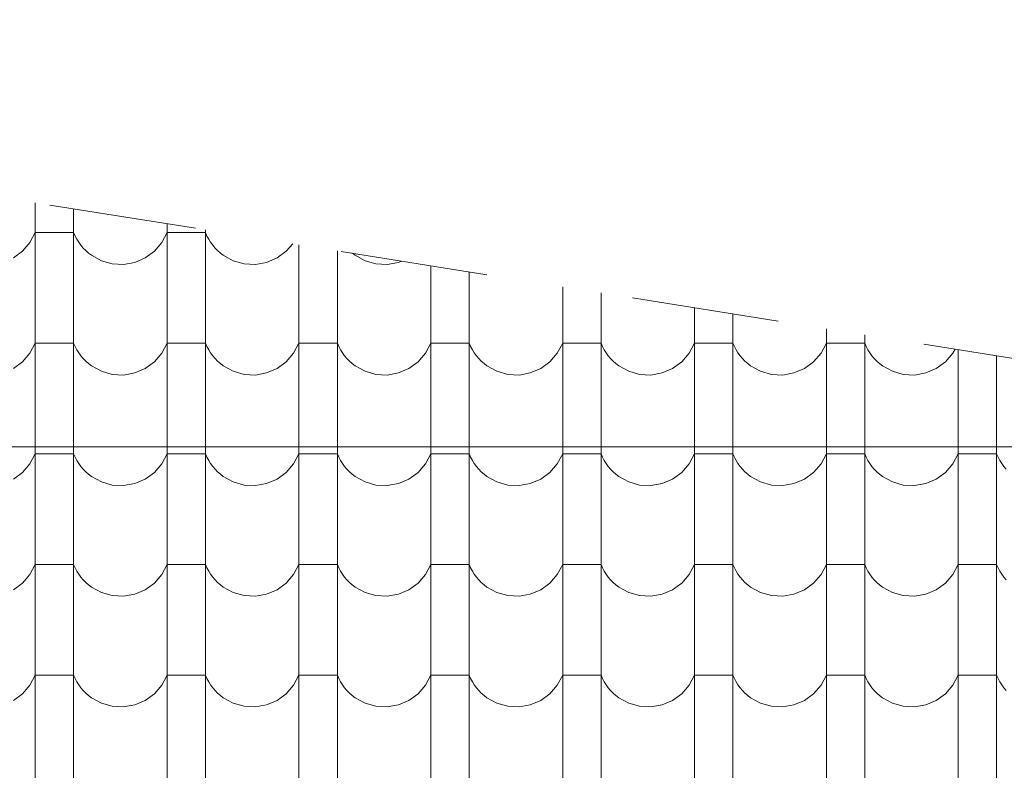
# Model space of a CAD drawing. Header units: millimetres. Extents: x -68772 to 137055, y -73300 to 19650.
# Tile 187 of 212: x 84456 to 86058, y -45598 to -44376. Entities that reach past the tile are written whole.
import ezdxf

# ---------------------------------------------------------------- set-up
doc = ezdxf.new("R2010")
doc.units = ezdxf.units.MM
doc.header["$MEASUREMENT"] = 0
doc.linetypes.add('Przerywana', pattern=[480, 240, -240])
for name, color, linetype, lineweight in [('Nowe_810-G Ogólne_Nr_pióra__1', 7, 'Continuous', 18), ('Nowe_810-G Ogólne_Nr_pióra__26', 13, 'Continuous', 18), ('Nowe_NIEWIDOCZNE DACHY_Nr_pióra__1', 7, 'Continuous', 18)]:
    doc.layers.add(name, color=color, linetype=linetype, lineweight=lineweight)

# ---------------------------------------------------------------- blocks, each defined once
blk = doc.blocks.new('*X50')
at = {"layer": 'Nowe_810-G Ogólne_Nr_pióra__26', "color": 13, "linetype": 'Continuous', "lineweight": 18}
for p, q in [((84481.8, -44674), (84481.8, -44832.4)), ((84544.2, -44684), (84544.2, -44832.4)), ((84473.1, -44738.9), (84481.8, -44722.6)), ((84513, -44722.6), (84481.8, -44722.6)), ((84544.2, -44722.6), (84513, -44722.6)), ((84544.2, -44722.6), (84546.6, -44728.1)), ((84687.6, -44738.9), (84696.3, -44722.6)), ((84696.3, -44708.2), (84696.3, -44832.4)), ((84727.5, -44722.6), (84696.3, -44722.6)), ((84758.7, -44722.6), (84727.5, -44722.6)), ((84758.7, -44718.1), (84758.7, -44832.4)), ((84758.7, -44722.6), (84761.1, -44728.1)), ((84461, -44752.9), (84473.1, -44738.9)), ((84546.6, -44728.1), (84549.4, -44733.3)), ((84549.4, -44733.3), (84552.5, -44738.3)), ((84552.5, -44738.3), (84556, -44743.1)), ((84675.5, -44752.9), (84687.6, -44738.9)), ((84761.1, -44728.1), (84763.9, -44733.3)), ((84763.9, -44733.3), (84767, -44738.3)), ((84767, -44738.3), (84770.5, -44743.1)), ((84446.1, -44763.7), (84461, -44752.9)), ((84556, -44743.1), (84559.8, -44747.6)), ((84559.8, -44747.6), (84563.9, -44751.9)), ((84563.9, -44751.9), (84568.4, -44755.8)), ((84568.4, -44755.8), (84573.1, -44759.4)), ((84660.6, -44763.7), (84675.5, -44752.9)), ((84770.5, -44743.1), (84774.3, -44747.6)), ((84774.3, -44747.6), (84778.4, -44751.9)), ((84778.4, -44751.9), (84782.9, -44755.8)), ((84782.9, -44755.8), (84787.6, -44759.4)), ((84875.1, -44763.7), (84890, -44752.9)), ((84890, -44752.9), (84900.6, -44740.7)), ((84910.8, -44742.3), (84910.8, -44832.4)), ((84973.2, -44752.3), (84973.2, -44832.4)), ((84573.1, -44759.4), (84589.3, -44768.3)), ((84589.3, -44768.3), (84607, -44773.3)), ((84625.4, -44774.2), (84643.6, -44771)), ((84643.6, -44771), (84660.6, -44763.7)), ((84787.6, -44759.4), (84803.8, -44768.3)), ((84803.8, -44768.3), (84821.5, -44773.3)), ((84839.9, -44774.2), (84858.1, -44771)), ((84858.1, -44771), (84875.1, -44763.7)), ((84997.9, -44756.2), (85002.1, -44759.4)), ((85002.1, -44759.4), (85018.3, -44768.3)), ((85018.3, -44768.3), (85036, -44773.3)), ((85054.4, -44774.2), (85072.6, -44771)), ((85072.6, -44771), (85077.5, -44768.9)), ((84607, -44773.3), (84625.4, -44774.2)), ((84821.5, -44773.3), (84839.9, -44774.2)), ((85036, -44773.3), (85054.4, -44774.2)), ((85125.3, -44776.5), (85125.3, -44832.4)), ((85187.7, -44786.4), (85187.7, -44832.4)), ((85339.8, -44810.6), (85339.8, -44832.4)), ((84481.8, -44832.4), (84481.8, -45012.5)), ((84544.2, -44832.4), (84544.2, -45012.5)), ((84696.3, -44832.4), (84696.3, -45012.5)), ((84758.7, -44832.4), (84758.7, -45012.5)), ((84910.8, -44832.4), (84910.8, -45012.5)), ((84973.2, -44832.4), (84973.2, -45012.5)), ((85125.3, -44832.4), (85125.3, -45012.5)), ((85187.7, -44832.4), (85187.7, -45012.5)), ((85339.8, -44832.4), (85339.8, -45012.5)), ((85402.2, -44820.6), (85402.2, -44832.4)), ((85402.2, -44832.4), (85402.2, -45012.5)), ((85554.3, -44844.8), (85554.3, -45012.5)), ((85616.7, -44854.7), (85616.7, -45012.5)), ((85768.8, -44878.9), (85768.8, -45012.5)), ((85831.2, -44888.8), (85831.2, -45012.5)), ((84473.1, -44919), (84481.8, -44902.7)), ((84513, -44902.7), (84481.8, -44902.7)), ((84544.2, -44902.7), (84513, -44902.7)), ((84544.2, -44902.7), (84546.6, -44908.1)), ((84546.6, -44908.1), (84549.4, -44913.4)), ((84549.4, -44913.4), (84552.5, -44918.4)), ((84687.6, -44919), (84696.3, -44902.7)), ((84727.5, -44902.7), (84696.3, -44902.7)), ((84758.7, -44902.7), (84727.5, -44902.7)), ((84758.7, -44902.7), (84761.1, -44908.1)), ((84761.1, -44908.1), (84763.9, -44913.4)), ((84763.9, -44913.4), (84767, -44918.4)), ((84902.1, -44919), (84910.8, -44902.7)), ((84942, -44902.7), (84910.8, -44902.7)), ((84973.2, -44902.7), (84942, -44902.7)), ((84973.2, -44902.7), (84975.6, -44908.1)), ((84975.6, -44908.1), (84978.4, -44913.4)), ((84978.4, -44913.4), (84981.5, -44918.4)), ((85116.6, -44919), (85125.3, -44902.7)), ((85156.5, -44902.7), (85125.3, -44902.7)), ((85187.7, -44902.7), (85156.5, -44902.7)), ((85187.7, -44902.7), (85190.1, -44908.1)), ((85190.1, -44908.1), (85192.9, -44913.4)), ((85192.9, -44913.4), (85196, -44918.4)), ((85331.1, -44919), (85339.8, -44902.7)), ((85371, -44902.7), (85339.8, -44902.7)), ((85402.2, -44902.7), (85371, -44902.7)), ((85402.2, -44902.7), (85404.6, -44908.1)), ((85404.6, -44908.1), (85407.4, -44913.4)), ((85407.4, -44913.4), (85410.5, -44918.4)), ((85545.6, -44919), (85554.3, -44902.7)), ((85585.5, -44902.7), (85554.3, -44902.7)), ((85616.7, -44902.7), (85585.5, -44902.7)), ((85616.7, -44902.7), (85619.1, -44908.1)), ((85619.1, -44908.1), (85621.9, -44913.4)), ((85621.9, -44913.4), (85625, -44918.4)), ((85760.1, -44919), (85768.8, -44902.7)), ((85800, -44902.7), (85768.8, -44902.7)), ((85831.2, -44902.7), (85800, -44902.7)), ((85831.2, -44902.7), (85833.6, -44908.1)), ((85833.6, -44908.1), (85836.4, -44913.4)), ((85836.4, -44913.4), (85839.5, -44918.4)), ((85974.6, -44919), (85978.2, -44912.2)), ((85983.3, -44913), (85983.3, -45012.5)), ((84461, -44932.9), (84473.1, -44919)), ((84552.5, -44918.4), (84556, -44923.2)), ((84556, -44923.2), (84559.8, -44927.7)), ((84559.8, -44927.7), (84563.9, -44931.9)), ((84563.9, -44931.9), (84568.4, -44935.8)), ((84675.5, -44932.9), (84687.6, -44919)), ((84767, -44918.4), (84770.5, -44923.2)), ((84770.5, -44923.2), (84774.3, -44927.7)), ((84774.3, -44927.7), (84778.4, -44931.9)), ((84778.4, -44931.9), (84782.9, -44935.8)), ((84890, -44932.9), (84902.1, -44919)), ((84981.5, -44918.4), (84985, -44923.2)), ((84985, -44923.2), (84988.8, -44927.7)), ((84988.8, -44927.7), (84992.9, -44931.9)), ((84992.9, -44931.9), (84997.4, -44935.8)), ((85104.5, -44932.9), (85116.6, -44919)), ((85196, -44918.4), (85199.5, -44923.2)), ((85199.5, -44923.2), (85203.3, -44927.7)), ((85203.3, -44927.7), (85207.4, -44931.9)), ((85207.4, -44931.9), (85211.9, -44935.8)), ((85319, -44932.9), (85331.1, -44919)), ((85410.5, -44918.4), (85414, -44923.2)), ((85414, -44923.2), (85417.8, -44927.7)), ((85417.8, -44927.7), (85421.9, -44931.9)), ((85421.9, -44931.9), (85426.4, -44935.8)), ((85533.5, -44932.9), (85545.6, -44919)), ((85625, -44918.4), (85628.5, -44923.2)), ((85628.5, -44923.2), (85632.3, -44927.7)), ((85632.3, -44927.7), (85636.4, -44931.9)), ((85636.4, -44931.9), (85640.9, -44935.8)), ((85748, -44932.9), (85760.1, -44919)), ((85839.5, -44918.4), (85843, -44923.2)), ((85843, -44923.2), (85846.8, -44927.7)), ((85846.8, -44927.7), (85850.9, -44931.9)), ((85850.9, -44931.9), (85855.4, -44935.8)), ((85962.5, -44932.9), (85974.6, -44919)), ((86045.7, -44923), (86045.7, -45012.5)), ((84446.1, -44943.8), (84461, -44932.9)), ((84568.4, -44935.8), (84573.1, -44939.4)), ((84573.1, -44939.4), (84589.3, -44948.3)), ((84643.6, -44951), (84660.6, -44943.8)), ((84660.6, -44943.8), (84675.5, -44932.9)), ((84782.9, -44935.8), (84787.6, -44939.4)), ((84787.6, -44939.4), (84803.8, -44948.3)), ((84858.1, -44951), (84875.1, -44943.8)), ((84875.1, -44943.8), (84890, -44932.9)), ((84997.4, -44935.8), (85002.1, -44939.4)), ((85002.1, -44939.4), (85018.3, -44948.3)), ((85072.6, -44951), (85089.6, -44943.8)), ((85089.6, -44943.8), (85104.5, -44932.9)), ((85211.9, -44935.8), (85216.6, -44939.4)), ((85216.6, -44939.4), (85232.8, -44948.3)), ((85287.1, -44951), (85304.1, -44943.8)), ((85304.1, -44943.8), (85319, -44932.9)), ((85426.4, -44935.8), (85431.1, -44939.4)), ((85431.1, -44939.4), (85447.3, -44948.3)), ((85501.6, -44951), (85518.6, -44943.8)), ((85518.6, -44943.8), (85533.5, -44932.9)), ((85640.9, -44935.8), (85645.6, -44939.4)), ((85645.6, -44939.4), (85661.8, -44948.3)), ((85716.1, -44951), (85733.1, -44943.8)), ((85733.1, -44943.8), (85748, -44932.9)), ((85855.4, -44935.8), (85860.1, -44939.4)), ((85860.1, -44939.4), (85876.3, -44948.3)), ((85930.6, -44951), (85947.6, -44943.8)), ((85947.6, -44943.8), (85962.5, -44932.9)), ((84589.3, -44948.3), (84607, -44953.3)), ((84607, -44953.3), (84625.4, -44954.3)), ((84625.4, -44954.3), (84643.6, -44951)), ((84803.8, -44948.3), (84821.5, -44953.3)), ((84821.5, -44953.3), (84839.9, -44954.3)), ((84839.9, -44954.3), (84858.1, -44951)), ((85018.3, -44948.3), (85036, -44953.3)), ((85036, -44953.3), (85054.4, -44954.3)), ((85054.4, -44954.3), (85072.6, -44951)), ((85232.8, -44948.3), (85250.5, -44953.3)), ((85250.5, -44953.3), (85268.9, -44954.3)), ((85268.9, -44954.3), (85287.1, -44951)), ((85447.3, -44948.3), (85465, -44953.3)), ((85465, -44953.3), (85483.4, -44954.3)), ((85483.4, -44954.3), (85501.6, -44951)), ((85661.8, -44948.3), (85679.5, -44953.3)), ((85679.5, -44953.3), (85697.9, -44954.3)), ((85697.9, -44954.3), (85716.1, -44951)), ((85876.3, -44948.3), (85894, -44953.3)), ((85894, -44953.3), (85912.4, -44954.3)), ((85912.4, -44954.3), (85930.6, -44951)), ((84481.8, -45012.5), (84481.8, -45192.5)), ((84544.2, -45012.5), (84544.2, -45192.5)), ((84696.3, -45012.5), (84696.3, -45192.5)), ((84758.7, -45012.5), (84758.7, -45192.5)), ((84910.8, -45012.5), (84910.8, -45192.5)), ((84973.2, -45012.5), (84973.2, -45192.5)), ((85125.3, -45012.5), (85125.3, -45192.5)), ((85187.7, -45012.5), (85187.7, -45192.5)), ((85339.8, -45012.5), (85339.8, -45192.5)), ((85402.2, -45012.5), (85402.2, -45192.5)), ((85554.3, -45012.5), (85554.3, -45192.5)), ((85616.7, -45012.5), (85616.7, -45192.5)), ((85768.8, -45012.5), (85768.8, -45192.5)), ((85831.2, -45012.5), (85831.2, -45192.5)), ((85983.3, -45012.5), (85983.3, -45192.5)), ((86045.7, -45012.5), (86045.7, -45192.5)), ((84473.1, -45099), (84481.8, -45082.7)), ((84513, -45082.7), (84481.8, -45082.7)), ((84544.2, -45082.7), (84513, -45082.7)), ((84544.2, -45082.7), (84546.6, -45088.2)), ((84546.6, -45088.2), (84549.4, -45093.4)), ((84687.6, -45099), (84696.3, -45082.7)), ((84727.5, -45082.7), (84696.3, -45082.7)), ((84758.7, -45082.7), (84727.5, -45082.7)), ((84758.7, -45082.7), (84761.1, -45088.2)), ((84761.1, -45088.2), (84763.9, -45093.4)), ((84902.1, -45099), (84910.8, -45082.7)), ((84942, -45082.7), (84910.8, -45082.7)), ((84973.2, -45082.7), (84942, -45082.7)), ((84973.2, -45082.7), (84975.6, -45088.2)), ((84975.6, -45088.2), (84978.4, -45093.4)), ((85116.6, -45099), (85125.3, -45082.7)), ((85156.5, -45082.7), (85125.3, -45082.7)), ((85187.7, -45082.7), (85156.5, -45082.7)), ((85187.7, -45082.7), (85190.1, -45088.2)), ((85190.1, -45088.2), (85192.9, -45093.4)), ((85331.1, -45099), (85339.8, -45082.7)), ((85371, -45082.7), (85339.8, -45082.7)), ((85402.2, -45082.7), (85371, -45082.7)), ((85402.2, -45082.7), (85404.6, -45088.2)), ((85404.6, -45088.2), (85407.4, -45093.4)), ((85545.6, -45099), (85554.3, -45082.7)), ((85585.5, -45082.7), (85554.3, -45082.7)), ((85616.7, -45082.7), (85585.5, -45082.7)), ((85616.7, -45082.7), (85619.1, -45088.2)), ((85619.1, -45088.2), (85621.9, -45093.4)), ((85760.1, -45099), (85768.8, -45082.7)), ((85800, -45082.7), (85768.8, -45082.7)), ((85831.2, -45082.7), (85800, -45082.7)), ((85831.2, -45082.7), (85833.6, -45088.2)), ((85833.6, -45088.2), (85836.4, -45093.4)), ((85974.6, -45099), (85983.3, -45082.7)), ((86014.5, -45082.7), (85983.3, -45082.7)), ((86045.7, -45082.7), (86014.5, -45082.7)), ((86045.7, -45082.7), (86048.1, -45088.2)), ((86048.1, -45088.2), (86050.9, -45093.4)), ((84461, -45113), (84473.1, -45099)), ((84549.4, -45093.4), (84552.5, -45098.4)), ((84552.5, -45098.4), (84556, -45103.2)), ((84556, -45103.2), (84559.8, -45107.7)), ((84559.8, -45107.7), (84563.9, -45112)), ((84675.5, -45113), (84687.6, -45099)), ((84763.9, -45093.4), (84767, -45098.4)), ((84767, -45098.4), (84770.5, -45103.2)), ((84770.5, -45103.2), (84774.3, -45107.7)), ((84774.3, -45107.7), (84778.4, -45112)), ((84890, -45113), (84902.1, -45099)), ((84978.4, -45093.4), (84981.5, -45098.4)), ((84981.5, -45098.4), (84985, -45103.2)), ((84985, -45103.2), (84988.8, -45107.7)), ((84988.8, -45107.7), (84992.9, -45112)), ((85104.5, -45113), (85116.6, -45099)), ((85192.9, -45093.4), (85196, -45098.4)), ((85196, -45098.4), (85199.5, -45103.2)), ((85199.5, -45103.2), (85203.3, -45107.7)), ((85203.3, -45107.7), (85207.4, -45112)), ((85319, -45113), (85331.1, -45099)), ((85407.4, -45093.4), (85410.5, -45098.4)), ((85410.5, -45098.4), (85414, -45103.2)), ((85414, -45103.2), (85417.8, -45107.7)), ((85417.8, -45107.7), (85421.9, -45112)), ((85533.5, -45113), (85545.6, -45099)), ((85621.9, -45093.4), (85625, -45098.4)), ((85625, -45098.4), (85628.5, -45103.2)), ((85628.5, -45103.2), (85632.3, -45107.7)), ((85632.3, -45107.7), (85636.4, -45112)), ((85748, -45113), (85760.1, -45099)), ((85836.4, -45093.4), (85839.5, -45098.4)), ((85839.5, -45098.4), (85843, -45103.2)), ((85843, -45103.2), (85846.8, -45107.7)), ((85846.8, -45107.7), (85850.9, -45112)), ((85962.5, -45113), (85974.6, -45099)), ((86050.9, -45093.4), (86054, -45098.4)), ((86054, -45098.4), (86057.5, -45103.2)), ((86057.5, -45103.2), (86061.3, -45107.7)), ((84446.1, -45123.8), (84461, -45113)), ((84563.9, -45112), (84568.4, -45115.9)), ((84568.4, -45115.9), (84573.1, -45119.5)), ((84573.1, -45119.5), (84589.3, -45128.4)), ((84643.6, -45131.1), (84660.6, -45123.8)), ((84660.6, -45123.8), (84675.5, -45113)), ((84778.4, -45112), (84782.9, -45115.9)), ((84782.9, -45115.9), (84787.6, -45119.5)), ((84787.6, -45119.5), (84803.8, -45128.4)), ((84858.1, -45131.1), (84875.1, -45123.8)), ((84875.1, -45123.8), (84890, -45113)), ((84992.9, -45112), (84997.4, -45115.9)), ((84997.4, -45115.9), (85002.1, -45119.5)), ((85002.1, -45119.5), (85018.3, -45128.4)), ((85072.6, -45131.1), (85089.6, -45123.8)), ((85089.6, -45123.8), (85104.5, -45113)), ((85207.4, -45112), (85211.9, -45115.9)), ((85211.9, -45115.9), (85216.6, -45119.5)), ((85216.6, -45119.5), (85232.8, -45128.4)), ((85287.1, -45131.1), (85304.1, -45123.8)), ((85304.1, -45123.8), (85319, -45113)), ((85421.9, -45112), (85426.4, -45115.9)), ((85426.4, -45115.9), (85431.1, -45119.5)), ((85431.1, -45119.5), (85447.3, -45128.4)), ((85501.6, -45131.1), (85518.6, -45123.8)), ((85518.6, -45123.8), (85533.5, -45113)), ((85636.4, -45112), (85640.9, -45115.9)), ((85640.9, -45115.9), (85645.6, -45119.5)), ((85645.6, -45119.5), (85661.8, -45128.4)), ((85716.1, -45131.1), (85733.1, -45123.8)), ((85733.1, -45123.8), (85748, -45113)), ((85850.9, -45112), (85855.4, -45115.9)), ((85855.4, -45115.9), (85860.1, -45119.5)), ((85860.1, -45119.5), (85876.3, -45128.4)), ((85930.6, -45131.1), (85947.6, -45123.8)), ((85947.6, -45123.8), (85962.5, -45113)), ((84589.3, -45128.4), (84607, -45133.4)), ((84607, -45133.4), (84625.4, -45134.3)), ((84625.4, -45134.3), (84643.6, -45131.1)), ((84803.8, -45128.4), (84821.5, -45133.4)), ((84821.5, -45133.4), (84839.9, -45134.3)), ((84839.9, -45134.3), (84858.1, -45131.1)), ((85018.3, -45128.4), (85036, -45133.4)), ((85036, -45133.4), (85054.4, -45134.3)), ((85054.4, -45134.3), (85072.6, -45131.1)), ((85232.8, -45128.4), (85250.5, -45133.4)), ((85250.5, -45133.4), (85268.9, -45134.3)), ((85268.9, -45134.3), (85287.1, -45131.1)), ((85447.3, -45128.4), (85465, -45133.4)), ((85465, -45133.4), (85483.4, -45134.3)), ((85483.4, -45134.3), (85501.6, -45131.1)), ((85661.8, -45128.4), (85679.5, -45133.4)), ((85679.5, -45133.4), (85697.9, -45134.3)), ((85697.9, -45134.3), (85716.1, -45131.1)), ((85876.3, -45128.4), (85894, -45133.4)), ((85894, -45133.4), (85912.4, -45134.3)), ((85912.4, -45134.3), (85930.6, -45131.1)), ((84481.8, -45192.5), (84481.8, -45372.6)), ((84544.2, -45192.5), (84544.2, -45372.6)), ((84696.3, -45192.5), (84696.3, -45372.6)), ((84758.7, -45192.5), (84758.7, -45372.6)), ((84910.8, -45192.5), (84910.8, -45372.6)), ((84973.2, -45192.5), (84973.2, -45372.6)), ((85125.3, -45192.5), (85125.3, -45372.6)), ((85187.7, -45192.5), (85187.7, -45372.6)), ((85339.8, -45192.5), (85339.8, -45372.6)), ((85402.2, -45192.5), (85402.2, -45372.6)), ((85554.3, -45192.5), (85554.3, -45372.6)), ((85616.7, -45192.5), (85616.7, -45372.6)), ((85768.8, -45192.5), (85768.8, -45372.6)), ((85831.2, -45192.5), (85831.2, -45372.6)), ((85983.3, -45192.5), (85983.3, -45372.6)), ((86045.7, -45192.5), (86045.7, -45372.6)), ((84473.1, -45279.1), (84481.8, -45262.8)), ((84513, -45262.8), (84481.8, -45262.8)), ((84544.2, -45262.8), (84513, -45262.8)), ((84544.2, -45262.8), (84546.6, -45268.2)), ((84546.6, -45268.2), (84549.4, -45273.5)), ((84687.6, -45279.1), (84696.3, -45262.8)), ((84727.5, -45262.8), (84696.3, -45262.8)), ((84758.7, -45262.8), (84727.5, -45262.8)), ((84758.7, -45262.8), (84761.1, -45268.2)), ((84761.1, -45268.2), (84763.9, -45273.5)), ((84902.1, -45279.1), (84910.8, -45262.8)), ((84942, -45262.8), (84910.8, -45262.8)), ((84973.2, -45262.8), (84942, -45262.8)), ((84973.2, -45262.8), (84975.6, -45268.2)), ((84975.6, -45268.2), (84978.4, -45273.5)), ((85116.6, -45279.1), (85125.3, -45262.8)), ((85156.5, -45262.8), (85125.3, -45262.8)), ((85187.7, -45262.8), (85156.5, -45262.8)), ((85187.7, -45262.8), (85190.1, -45268.2)), ((85190.1, -45268.2), (85192.9, -45273.5)), ((85331.1, -45279.1), (85339.8, -45262.8)), ((85371, -45262.8), (85339.8, -45262.8)), ((85402.2, -45262.8), (85371, -45262.8)), ((85402.2, -45262.8), (85404.6, -45268.2)), ((85404.6, -45268.2), (85407.4, -45273.5)), ((85545.6, -45279.1), (85554.3, -45262.8)), ((85585.5, -45262.8), (85554.3, -45262.8)), ((85616.7, -45262.8), (85585.5, -45262.8)), ((85616.7, -45262.8), (85619.1, -45268.2)), ((85619.1, -45268.2), (85621.9, -45273.5)), ((85760.1, -45279.1), (85768.8, -45262.8)), ((85800, -45262.8), (85768.8, -45262.8)), ((85831.2, -45262.8), (85800, -45262.8)), ((85831.2, -45262.8), (85833.6, -45268.2)), ((85833.6, -45268.2), (85836.4, -45273.5)), ((85974.6, -45279.1), (85983.3, -45262.8)), ((86014.5, -45262.8), (85983.3, -45262.8)), ((86045.7, -45262.8), (86014.5, -45262.8)), ((86045.7, -45262.8), (86048.1, -45268.2)), ((86048.1, -45268.2), (86050.9, -45273.5)), ((84461, -45293), (84473.1, -45279.1)), ((84549.4, -45273.5), (84552.5, -45278.5)), ((84552.5, -45278.5), (84556, -45283.3)), ((84556, -45283.3), (84559.8, -45287.8)), ((84675.5, -45293), (84687.6, -45279.1)), ((84763.9, -45273.5), (84767, -45278.5)), ((84767, -45278.5), (84770.5, -45283.3)), ((84770.5, -45283.3), (84774.3, -45287.8)), ((84890, -45293), (84902.1, -45279.1)), ((84978.4, -45273.5), (84981.5, -45278.5)), ((84981.5, -45278.5), (84985, -45283.3)), ((84985, -45283.3), (84988.8, -45287.8)), ((85104.5, -45293), (85116.6, -45279.1)), ((85192.9, -45273.5), (85196, -45278.5)), ((85196, -45278.5), (85199.5, -45283.3)), ((85199.5, -45283.3), (85203.3, -45287.8)), ((85319, -45293), (85331.1, -45279.1)), ((85407.4, -45273.5), (85410.5, -45278.5)), ((85410.5, -45278.5), (85414, -45283.3)), ((85414, -45283.3), (85417.8, -45287.8)), ((85533.5, -45293), (85545.6, -45279.1)), ((85621.9, -45273.5), (85625, -45278.5)), ((85625, -45278.5), (85628.5, -45283.3)), ((85628.5, -45283.3), (85632.3, -45287.8)), ((85748, -45293), (85760.1, -45279.1)), ((85836.4, -45273.5), (85839.5, -45278.5)), ((85839.5, -45278.5), (85843, -45283.3)), ((85843, -45283.3), (85846.8, -45287.8)), ((85962.5, -45293), (85974.6, -45279.1)), ((86050.9, -45273.5), (86054, -45278.5)), ((86054, -45278.5), (86057.5, -45283.3)), ((86057.5, -45283.3), (86061.3, -45287.8)), ((84446.1, -45303.9), (84461, -45293)), ((84559.8, -45287.8), (84563.9, -45292)), ((84563.9, -45292), (84568.4, -45295.9)), ((84568.4, -45295.9), (84573.1, -45299.5)), ((84573.1, -45299.5), (84589.3, -45308.4)), ((84660.6, -45303.9), (84675.5, -45293)), ((84774.3, -45287.8), (84778.4, -45292)), ((84778.4, -45292), (84782.9, -45295.9)), ((84782.9, -45295.9), (84787.6, -45299.5)), ((84787.6, -45299.5), (84803.8, -45308.4)), ((84875.1, -45303.9), (84890, -45293)), ((84988.8, -45287.8), (84992.9, -45292)), ((84992.9, -45292), (84997.4, -45295.9)), ((84997.4, -45295.9), (85002.1, -45299.5)), ((85002.1, -45299.5), (85018.3, -45308.4)), ((85089.6, -45303.9), (85104.5, -45293)), ((85203.3, -45287.8), (85207.4, -45292)), ((85207.4, -45292), (85211.9, -45295.9)), ((85211.9, -45295.9), (85216.6, -45299.5)), ((85216.6, -45299.5), (85232.8, -45308.4)), ((85304.1, -45303.9), (85319, -45293)), ((85417.8, -45287.8), (85421.9, -45292)), ((85421.9, -45292), (85426.4, -45295.9)), ((85426.4, -45295.9), (85431.1, -45299.5)), ((85431.1, -45299.5), (85447.3, -45308.4)), ((85518.6, -45303.9), (85533.5, -45293)), ((85632.3, -45287.8), (85636.4, -45292)), ((85636.4, -45292), (85640.9, -45295.9)), ((85640.9, -45295.9), (85645.6, -45299.5)), ((85645.6, -45299.5), (85661.8, -45308.4)), ((85733.1, -45303.9), (85748, -45293)), ((85846.8, -45287.8), (85850.9, -45292)), ((85850.9, -45292), (85855.4, -45295.9)), ((85855.4, -45295.9), (85860.1, -45299.5)), ((85860.1, -45299.5), (85876.3, -45308.4)), ((85947.6, -45303.9), (85962.5, -45293)), ((84589.3, -45308.4), (84607, -45313.4)), ((84607, -45313.4), (84625.4, -45314.4)), ((84625.4, -45314.4), (84643.6, -45311.1)), ((84643.6, -45311.1), (84660.6, -45303.9)), ((84803.8, -45308.4), (84821.5, -45313.4)), ((84821.5, -45313.4), (84839.9, -45314.4)), ((84839.9, -45314.4), (84858.1, -45311.1)), ((84858.1, -45311.1), (84875.1, -45303.9)), ((85018.3, -45308.4), (85036, -45313.4)), ((85036, -45313.4), (85054.4, -45314.4)), ((85054.4, -45314.4), (85072.6, -45311.1)), ((85072.6, -45311.1), (85089.6, -45303.9)), ((85232.8, -45308.4), (85250.5, -45313.4)), ((85250.5, -45313.4), (85268.9, -45314.4)), ((85268.9, -45314.4), (85287.1, -45311.1)), ((85287.1, -45311.1), (85304.1, -45303.9)), ((85447.3, -45308.4), (85465, -45313.4)), ((85465, -45313.4), (85483.4, -45314.4)), ((85483.4, -45314.4), (85501.6, -45311.1)), ((85501.6, -45311.1), (85518.6, -45303.9)), ((85661.8, -45308.4), (85679.5, -45313.4)), ((85679.5, -45313.4), (85697.9, -45314.4)), ((85697.9, -45314.4), (85716.1, -45311.1)), ((85716.1, -45311.1), (85733.1, -45303.9)), ((85876.3, -45308.4), (85894, -45313.4)), ((85894, -45313.4), (85912.4, -45314.4)), ((85912.4, -45314.4), (85930.6, -45311.1)), ((85930.6, -45311.1), (85947.6, -45303.9)), ((84481.8, -45372.6), (84481.8, -45552.6)), ((84544.2, -45372.6), (84544.2, -45552.6)), ((84696.3, -45372.6), (84696.3, -45552.6)), ((84758.7, -45372.6), (84758.7, -45552.6)), ((84910.8, -45372.6), (84910.8, -45552.6)), ((84973.2, -45372.6), (84973.2, -45552.6)), ((85125.3, -45372.6), (85125.3, -45552.6)), ((85187.7, -45372.6), (85187.7, -45552.6)), ((85339.8, -45372.6), (85339.8, -45552.6)), ((85402.2, -45372.6), (85402.2, -45552.6)), ((85554.3, -45372.6), (85554.3, -45552.6)), ((85616.7, -45372.6), (85616.7, -45552.6)), ((85768.8, -45372.6), (85768.8, -45552.6)), ((85831.2, -45372.6), (85831.2, -45552.6)), ((85983.3, -45372.6), (85983.3, -45552.6)), ((86045.7, -45372.6), (86045.7, -45552.6)), ((84473.1, -45459.1), (84481.8, -45442.8)), ((84513, -45442.8), (84481.8, -45442.8)), ((84544.2, -45442.8), (84513, -45442.8)), ((84544.2, -45442.8), (84546.6, -45448.3)), ((84687.6, -45459.1), (84696.3, -45442.8)), ((84727.5, -45442.8), (84696.3, -45442.8)), ((84758.7, -45442.8), (84727.5, -45442.8)), ((84758.7, -45442.8), (84761.1, -45448.3)), ((84902.1, -45459.1), (84910.8, -45442.8)), ((84942, -45442.8), (84910.8, -45442.8)), ((84973.2, -45442.8), (84942, -45442.8)), ((84973.2, -45442.8), (84975.6, -45448.3)), ((85116.6, -45459.1), (85125.3, -45442.8)), ((85156.5, -45442.8), (85125.3, -45442.8)), ((85187.7, -45442.8), (85156.5, -45442.8)), ((85187.7, -45442.8), (85190.1, -45448.3)), ((85331.1, -45459.1), (85339.8, -45442.8)), ((85371, -45442.8), (85339.8, -45442.8)), ((85402.2, -45442.8), (85371, -45442.8)), ((85402.2, -45442.8), (85404.6, -45448.3)), ((85545.6, -45459.1), (85554.3, -45442.8)), ((85585.5, -45442.8), (85554.3, -45442.8)), ((85616.7, -45442.8), (85585.5, -45442.8)), ((85616.7, -45442.8), (85619.1, -45448.3)), ((85760.1, -45459.1), (85768.8, -45442.8)), ((85800, -45442.8), (85768.8, -45442.8)), ((85831.2, -45442.8), (85800, -45442.8)), ((85831.2, -45442.8), (85833.6, -45448.3)), ((85974.6, -45459.1), (85983.3, -45442.8)), ((86014.5, -45442.8), (85983.3, -45442.8)), ((86045.7, -45442.8), (86014.5, -45442.8)), ((86045.7, -45442.8), (86048.1, -45448.3)), ((84461, -45473.1), (84473.1, -45459.1)), ((84546.6, -45448.3), (84549.4, -45453.5)), ((84549.4, -45453.5), (84552.5, -45458.5)), ((84552.5, -45458.5), (84556, -45463.3)), ((84675.5, -45473.1), (84687.6, -45459.1)), ((84761.1, -45448.3), (84763.9, -45453.5)), ((84763.9, -45453.5), (84767, -45458.5)), ((84767, -45458.5), (84770.5, -45463.3)), ((84890, -45473.1), (84902.1, -45459.1)), ((84975.6, -45448.3), (84978.4, -45453.5)), ((84978.4, -45453.5), (84981.5, -45458.5)), ((84981.5, -45458.5), (84985, -45463.3)), ((85104.5, -45473.1), (85116.6, -45459.1)), ((85190.1, -45448.3), (85192.9, -45453.5)), ((85192.9, -45453.5), (85196, -45458.5)), ((85196, -45458.5), (85199.5, -45463.3)), ((85319, -45473.1), (85331.1, -45459.1)), ((85404.6, -45448.3), (85407.4, -45453.5)), ((85407.4, -45453.5), (85410.5, -45458.5)), ((85410.5, -45458.5), (85414, -45463.3)), ((85533.5, -45473.1), (85545.6, -45459.1)), ((85619.1, -45448.3), (85621.9, -45453.5)), ((85621.9, -45453.5), (85625, -45458.5)), ((85625, -45458.5), (85628.5, -45463.3)), ((85748, -45473.1), (85760.1, -45459.1)), ((85833.6, -45448.3), (85836.4, -45453.5)), ((85836.4, -45453.5), (85839.5, -45458.5)), ((85839.5, -45458.5), (85843, -45463.3)), ((85962.5, -45473.1), (85974.6, -45459.1)), ((86048.1, -45448.3), (86050.9, -45453.5)), ((86050.9, -45453.5), (86054, -45458.5)), ((86054, -45458.5), (86057.5, -45463.3)), ((84446.1, -45483.9), (84461, -45473.1)), ((84556, -45463.3), (84559.8, -45467.8)), ((84559.8, -45467.8), (84563.9, -45472.1)), ((84563.9, -45472.1), (84568.4, -45476)), ((84568.4, -45476), (84573.1, -45479.6)), ((84660.6, -45483.9), (84675.5, -45473.1)), ((84770.5, -45463.3), (84774.3, -45467.8)), ((84774.3, -45467.8), (84778.4, -45472.1)), ((84778.4, -45472.1), (84782.9, -45476)), ((84782.9, -45476), (84787.6, -45479.6)), ((84875.1, -45483.9), (84890, -45473.1)), ((84985, -45463.3), (84988.8, -45467.8)), ((84988.8, -45467.8), (84992.9, -45472.1)), ((84992.9, -45472.1), (84997.4, -45476)), ((84997.4, -45476), (85002.1, -45479.6)), ((85089.6, -45483.9), (85104.5, -45473.1)), ((85199.5, -45463.3), (85203.3, -45467.8)), ((85203.3, -45467.8), (85207.4, -45472.1)), ((85207.4, -45472.1), (85211.9, -45476)), ((85211.9, -45476), (85216.6, -45479.6)), ((85304.1, -45483.9), (85319, -45473.1)), ((85414, -45463.3), (85417.8, -45467.8)), ((85417.8, -45467.8), (85421.9, -45472.1)), ((85421.9, -45472.1), (85426.4, -45476)), ((85426.4, -45476), (85431.1, -45479.6)), ((85518.6, -45483.9), (85533.5, -45473.1)), ((85628.5, -45463.3), (85632.3, -45467.8)), ((85632.3, -45467.8), (85636.4, -45472.1)), ((85636.4, -45472.1), (85640.9, -45476)), ((85640.9, -45476), (85645.6, -45479.6)), ((85733.1, -45483.9), (85748, -45473.1)), ((85843, -45463.3), (85846.8, -45467.8)), ((85846.8, -45467.8), (85850.9, -45472.1)), ((85850.9, -45472.1), (85855.4, -45476)), ((85855.4, -45476), (85860.1, -45479.6)), ((85947.6, -45483.9), (85962.5, -45473.1)), ((86057.5, -45463.3), (86061.3, -45467.8)), ((84573.1, -45479.6), (84589.3, -45488.5)), ((84589.3, -45488.5), (84607, -45493.5)), ((84625.4, -45494.4), (84643.6, -45491.2)), ((84643.6, -45491.2), (84660.6, -45483.9)), ((84787.6, -45479.6), (84803.8, -45488.5)), ((84803.8, -45488.5), (84821.5, -45493.5)), ((84839.9, -45494.4), (84858.1, -45491.2)), ((84858.1, -45491.2), (84875.1, -45483.9)), ((85002.1, -45479.6), (85018.3, -45488.5)), ((85018.3, -45488.5), (85036, -45493.5)), ((85054.4, -45494.4), (85072.6, -45491.2)), ((85072.6, -45491.2), (85089.6, -45483.9)), ((85216.6, -45479.6), (85232.8, -45488.5)), ((85232.8, -45488.5), (85250.5, -45493.5)), ((85268.9, -45494.4), (85287.1, -45491.2)), ((85287.1, -45491.2), (85304.1, -45483.9)), ((85431.1, -45479.6), (85447.3, -45488.5)), ((85447.3, -45488.5), (85465, -45493.5)), ((85483.4, -45494.4), (85501.6, -45491.2)), ((85501.6, -45491.2), (85518.6, -45483.9)), ((85645.6, -45479.6), (85661.8, -45488.5)), ((85661.8, -45488.5), (85679.5, -45493.5)), ((85697.9, -45494.4), (85716.1, -45491.2)), ((85716.1, -45491.2), (85733.1, -45483.9)), ((85860.1, -45479.6), (85876.3, -45488.5)), ((85876.3, -45488.5), (85894, -45493.5)), ((85912.4, -45494.4), (85930.6, -45491.2)), ((85930.6, -45491.2), (85947.6, -45483.9)), ((84607, -45493.5), (84625.4, -45494.4)), ((84821.5, -45493.5), (84839.9, -45494.4)), ((85036, -45493.5), (85054.4, -45494.4)), ((85250.5, -45493.5), (85268.9, -45494.4)), ((85465, -45493.5), (85483.4, -45494.4)), ((85679.5, -45493.5), (85697.9, -45494.4)), ((85894, -45493.5), (85912.4, -45494.4)), ((84481.8, -45552.6), (84481.8, -45732.7)), ((84544.2, -45552.6), (84544.2, -45732.7)), ((84696.3, -45552.6), (84696.3, -45732.7)), ((84758.7, -45552.6), (84758.7, -45732.7)), ((84910.8, -45552.6), (84910.8, -45732.7)), ((84973.2, -45552.6), (84973.2, -45732.7)), ((85125.3, -45552.6), (85125.3, -45732.7)), ((85187.7, -45552.6), (85187.7, -45732.7)), ((85339.8, -45552.6), (85339.8, -45732.7)), ((85402.2, -45552.6), (85402.2, -45732.7)), ((85554.3, -45552.6), (85554.3, -45732.7)), ((85616.7, -45552.6), (85616.7, -45732.7)), ((85768.8, -45552.6), (85768.8, -45732.7)), ((85831.2, -45552.6), (85831.2, -45732.7)), ((85983.3, -45552.6), (85983.3, -45732.7)), ((86045.7, -45552.6), (86045.7, -45732.7))]:
    blk.add_line(p, q, dxfattribs=at)
blk = doc.blocks.new('Wypełnienie_3', base_point=(0, 2000))
at = {"layer": 'Nowe_810-G Ogólne_Nr_pióra__1', "color": 7, "linetype": 'Przerywana', "lineweight": 18}
blk.add_line((82609.4, -44376), (86976.6, -45071.2), dxfattribs=at)
at = {"layer": 'Nowe_810-G Ogólne_Nr_pióra__26', "color": 13, "linetype": 'Przerywana', "lineweight": 18}
blk.add_blockref('*X50', (0, 0), dxfattribs=at)

msp = doc.modelspace()

# ---------------------------------------------------------------- linework, layer by layer
at = {"layer": 'Nowe_NIEWIDOCZNE DACHY_Nr_pióra__1', "color": 7, "linetype": 'Continuous', "lineweight": 18}
msp.add_line((86976.6, -45071.2), (69243.5, -45071.1), dxfattribs=at)

# ---------------------------------------------------------------- block references
at = {"layer": 'Nowe_810-G Ogólne_Nr_pióra__26', "color": 13, "linetype": 'Przerywana', "lineweight": 18}
msp.add_blockref('Wypełnienie_3', (0, 2000), dxfattribs=at)

doc.saveas('drawing.dxf')
